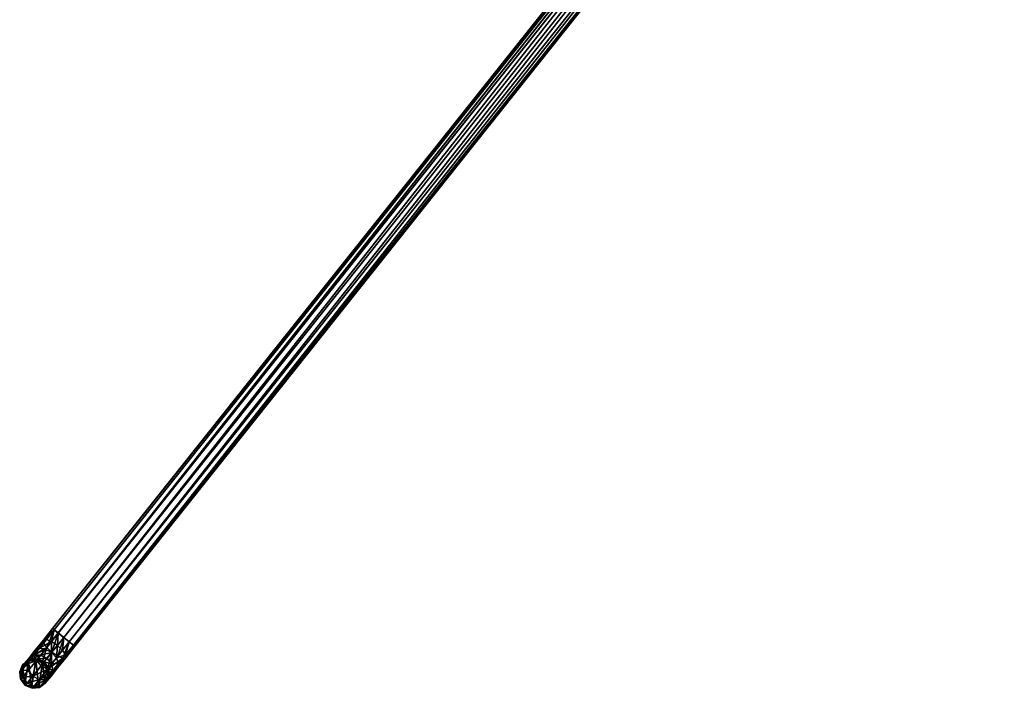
# Model space of a CAD drawing. Header units: millimetres. Extents: x 28 to 403, y -1162 to 452.
# Tile 1 of 44: x 100 to 204, y -1119 to -1049. Entities that reach past the tile are written whole.
import ezdxf

# ---------------------------------------------------------------- set-up
doc = ezdxf.new("R2010")
doc.units = ezdxf.units.MM
doc.header["$LTSCALE"] = 25.4
doc.layers.get('0').update_dxf_attribs({"true_color": 0xff5454})

# ---------------------------------------------------------------- blocks, each defined once
blk = doc.blocks.new('VIPER-I-6641.STL')
at = {"color": 0}
mesh = blk.add_polyface(dxfattribs=at)
corners = [(103.43, -1112.93, 224.67), (201.88, -989.48, 223.84), (103.59, -1113.06, 223.92), (201.72, -989.35, 224.59)]
mesh.append_faces([[corners[k] for k in face] for face in [(0, 1, 2), (1, 0, 3)]], dxfattribs={"vtx0": -1, "color": 0})
mesh = blk.add_polyface(dxfattribs=at)
corners = [(201.88, -989.47, 225.34), (103.43, -1112.93, 224.67), (103.59, -1113.05, 225.42), (201.72, -989.35, 224.59)]
mesh.append_faces([[corners[k] for k in face] for face in [(0, 1, 2), (1, 0, 3)]], dxfattribs={"vtx0": -1, "color": 0})
mesh = blk.add_polyface(dxfattribs=at)
corners = [(104.01, -1113.39, 225.97), (201.88, -989.47, 225.34), (103.59, -1113.05, 225.42), (202.31, -989.82, 225.89)]
mesh.append_faces([[corners[k] for k in face] for face in [(0, 1, 2), (1, 0, 3)]], dxfattribs={"vtx0": -1, "color": 0})
mesh = blk.add_polyface(dxfattribs=at)
corners = [(201.88, -989.48, 223.84), (104.02, -1113.4, 223.38), (103.59, -1113.06, 223.92), (202.31, -989.82, 223.29)]
mesh.append_faces([[corners[k] for k in face] for face in [(0, 1, 2), (1, 0, 3)]], dxfattribs={"vtx0": -1, "color": 0})
mesh = blk.add_polyface(dxfattribs=at)
corners = [(104.6, -1113.86, 226.18), (202.31, -989.82, 225.89), (104.01, -1113.39, 225.97), (202.9, -990.28, 226.09)]
mesh.append_faces([[corners[k] for k in face] for face in [(0, 1, 2), (1, 0, 3)]], dxfattribs={"vtx0": -1, "color": 0})
mesh = blk.add_polyface(dxfattribs=at)
corners = [(202.31, -989.82, 223.29), (104.61, -1113.87, 223.18), (104.02, -1113.4, 223.38), (202.9, -990.29, 223.09)]
mesh.append_faces([[corners[k] for k in face] for face in [(0, 1, 2), (1, 0, 3)]], dxfattribs={"vtx0": -1, "color": 0})
mesh = blk.add_polyface(dxfattribs=at)
corners = [(105.19, -1114.33, 225.98), (202.9, -990.28, 226.09), (104.6, -1113.86, 226.18), (203.48, -990.75, 225.89)]
mesh.append_faces([[corners[k] for k in face] for face in [(0, 1, 2), (1, 0, 3)]], dxfattribs={"vtx0": -1, "color": 0})
mesh = blk.add_polyface(dxfattribs=at)
corners = [(202.9, -990.29, 223.09), (105.19, -1114.33, 223.38), (104.61, -1113.87, 223.18), (203.49, -990.75, 223.29)]
mesh.append_faces([[corners[k] for k in face] for face in [(0, 1, 2), (1, 0, 3)]], dxfattribs={"vtx0": -1, "color": 0})
mesh = blk.add_polyface(dxfattribs=at)
corners = [(105.62, -1114.67, 225.43), (203.48, -990.75, 225.89), (105.19, -1114.33, 225.98), (203.91, -991.09, 225.34)]
mesh.append_faces([[corners[k] for k in face] for face in [(0, 1, 2), (1, 0, 3)]], dxfattribs={"vtx0": -1, "color": 0})
mesh = blk.add_polyface(dxfattribs=at)
corners = [(203.49, -990.75, 223.29), (105.62, -1114.67, 223.93), (105.19, -1114.33, 223.38), (203.92, -991.1, 223.84)]
mesh.append_faces([[corners[k] for k in face] for face in [(0, 1, 2), (1, 0, 3)]], dxfattribs={"vtx0": -1, "color": 0})
mesh = blk.add_polyface(dxfattribs=at)
corners = [(204.07, -991.22, 224.6), (105.62, -1114.67, 225.43), (105.78, -1114.8, 224.68), (203.91, -991.09, 225.34)]
mesh.append_faces([[corners[k] for k in face] for face in [(0, 1, 2), (1, 0, 3)]], dxfattribs={"vtx0": -1, "color": 0})
mesh = blk.add_polyface(dxfattribs=at)
corners = [(105.62, -1114.67, 223.93), (204.07, -991.22, 224.6), (105.78, -1114.8, 224.68), (203.92, -991.1, 223.84)]
mesh.append_faces([[corners[k] for k in face] for face in [(0, 1, 2), (1, 0, 3)]], dxfattribs={"vtx0": -1, "color": 0})
mesh = blk.add_polyface(dxfattribs=at)
corners = [(102.47, -1114.14, 224.92), (103.59, -1113.06, 223.92), (102.48, -1114.45, 224.21), (103.43, -1112.93, 224.67)]
mesh.append_faces([[corners[k] for k in face] for face in [(0, 1, 2), (1, 0, 3)]], dxfattribs={"vtx0": -1, "color": 0})
mesh = blk.add_polyface(dxfattribs=at)
corners = [(102.77, -1114.08, 225.63), (103.43, -1112.93, 224.67), (102.47, -1114.14, 224.92), (103.59, -1113.05, 225.42)]
mesh.append_faces([[corners[k] for k in face] for face in [(0, 1, 2), (1, 0, 3)]], dxfattribs={"vtx0": -1, "color": 0})
mesh = blk.add_polyface(dxfattribs=at)
corners = [(103.59, -1113.06, 223.92), (102.81, -1114.92, 223.69), (102.48, -1114.45, 224.21), (104.02, -1113.4, 223.38)]
mesh.append_faces([[corners[k] for k in face] for face in [(0, 1, 2), (1, 0, 3)]], dxfattribs={"vtx0": -1, "color": 0})
mesh = blk.add_polyface(dxfattribs=at)
corners = [(103.3, -1114.29, 226.16), (103.59, -1113.05, 225.42), (102.77, -1114.08, 225.63), (104.01, -1113.39, 225.97)]
mesh.append_faces([[corners[k] for k in face] for face in [(0, 1, 2), (1, 0, 3)]], dxfattribs={"vtx0": -1, "color": 0})
mesh = blk.add_polyface(dxfattribs=at)
corners = [(101.6, -1115.23, 225.63), (102.48, -1114.45, 224.21), (101.48, -1115.7, 225.02), (102.47, -1114.14, 224.92)]
mesh.append_faces([[corners[k] for k in face] for face in [(0, 1, 2), (1, 0, 3)]], dxfattribs={"vtx0": -1, "color": 0})
mesh = blk.add_polyface(dxfattribs=at)
corners = [(101.6, -1115.23, 225.63), (102.77, -1114.08, 225.63), (102.47, -1114.14, 224.92), (102.03, -1115.01, 226.24)]
mesh.append_faces([[corners[k] for k in face] for face in [(0, 1, 2), (1, 0, 3)]], dxfattribs={"vtx0": -1, "color": 0})
mesh = blk.add_polyface(dxfattribs=at)
corners = [(102.03, -1115.01, 226.24), (103.3, -1114.29, 226.16), (102.77, -1114.08, 225.63), (102.66, -1115.1, 226.68)]
mesh.append_faces([[corners[k] for k in face] for face in [(0, 1, 2), (1, 0, 3)]], dxfattribs={"vtx0": -1, "color": 0})
mesh = blk.add_polyface(dxfattribs=at)
corners = [(104.02, -1113.4, 223.38), (103.36, -1115.44, 223.5), (102.81, -1114.92, 223.69), (104.61, -1113.87, 223.18)]
mesh.append_faces([[corners[k] for k in face] for face in [(0, 1, 2), (1, 0, 3)]], dxfattribs={"vtx0": -1, "color": 0})
mesh = blk.add_polyface(dxfattribs=at)
corners = [(103.93, -1114.71, 226.35), (104.01, -1113.39, 225.97), (103.3, -1114.29, 226.16), (104.6, -1113.86, 226.18)]
mesh.append_faces([[corners[k] for k in face] for face in [(0, 1, 2), (1, 0, 3)]], dxfattribs={"vtx0": -1, "color": 0})
mesh = blk.add_polyface(dxfattribs=at)
corners = [(104.61, -1113.87, 223.18), (103.98, -1115.86, 223.69), (103.36, -1115.44, 223.5), (105.19, -1114.33, 223.38)]
mesh.append_faces([[corners[k] for k in face] for face in [(0, 1, 2), (1, 0, 3)]], dxfattribs={"vtx0": -1, "color": 0})
mesh = blk.add_polyface(dxfattribs=at)
corners = [(104.48, -1115.22, 226.16), (104.6, -1113.86, 226.18), (103.93, -1114.71, 226.35), (105.19, -1114.33, 225.98)]
mesh.append_faces([[corners[k] for k in face] for face in [(0, 1, 2), (1, 0, 3)]], dxfattribs={"vtx0": -1, "color": 0})
mesh = blk.add_polyface(dxfattribs=at)
corners = [(100.91, -1116.09, 226.74), (102.03, -1115.01, 226.24), (101.6, -1115.23, 225.63), (101.44, -1115.74, 227.18)]
mesh.append_faces([[corners[k] for k in face] for face in [(0, 1, 2), (1, 0, 3)]], dxfattribs={"vtx0": -1, "color": 0})
mesh = blk.add_polyface(dxfattribs=at)
corners = [(101.44, -1115.74, 227.18), (102.66, -1115.1, 226.68), (102.03, -1115.01, 226.24), (102.15, -1115.73, 227.5)]
mesh.append_faces([[corners[k] for k in face] for face in [(0, 1, 2), (1, 0, 3)]], dxfattribs={"vtx0": -1, "color": 0})
mesh = blk.add_polyface(dxfattribs=at)
corners = [(101.48, -1115.7, 225.02), (102.81, -1114.92, 223.69), (101.71, -1116.3, 224.58), (102.48, -1114.45, 224.21)]
mesh.append_faces([[corners[k] for k in face] for face in [(0, 1, 2), (1, 0, 3)]], dxfattribs={"vtx0": -1, "color": 0})
mesh = blk.add_polyface(dxfattribs=at)
corners = [(102.81, -1114.92, 223.69), (102.23, -1116.86, 224.42), (101.71, -1116.3, 224.58), (103.36, -1115.44, 223.5)]
mesh.append_faces([[corners[k] for k in face] for face in [(0, 1, 2), (1, 0, 3)]], dxfattribs={"vtx0": -1, "color": 0})
mesh = blk.add_polyface(dxfattribs=at)
corners = [(102.15, -1115.73, 227.5), (103.32, -1115.47, 226.85), (102.66, -1115.1, 226.68), (102.83, -1116.07, 227.62)]
mesh.append_faces([[corners[k] for k in face] for face in [(0, 1, 2), (1, 0, 3)]], dxfattribs={"vtx0": -1, "color": 0})
mesh = blk.add_polyface(dxfattribs=at)
corners = [(103.32, -1115.47, 226.85), (103.3, -1114.29, 226.16), (102.66, -1115.1, 226.68), (103.93, -1114.71, 226.35)]
mesh.append_faces([[corners[k] for k in face] for face in [(0, 1, 2), (1, 0, 3)]], dxfattribs={"vtx0": -1, "color": 0})
mesh = blk.add_polyface(dxfattribs=at)
corners = [(103.83, -1116.03, 226.69), (103.93, -1114.71, 226.35), (103.32, -1115.47, 226.85), (104.48, -1115.22, 226.16)]
mesh.append_faces([[corners[k] for k in face] for face in [(0, 1, 2), (1, 0, 3)]], dxfattribs={"vtx0": -1, "color": 0})
mesh = blk.add_polyface(dxfattribs=at)
corners = [(105.19, -1114.33, 223.38), (104.52, -1116.06, 224.21), (103.98, -1115.86, 223.69), (105.62, -1114.67, 223.93)]
mesh.append_faces([[corners[k] for k in face] for face in [(0, 1, 2), (1, 0, 3)]], dxfattribs={"vtx0": -1, "color": 0})
mesh = blk.add_polyface(dxfattribs=at)
corners = [(104.8, -1115.7, 225.64), (105.19, -1114.33, 225.98), (104.48, -1115.22, 226.16), (105.62, -1114.67, 225.43)]
mesh.append_faces([[corners[k] for k in face] for face in [(0, 1, 2), (1, 0, 3)]], dxfattribs={"vtx0": -1, "color": 0})
mesh = blk.add_polyface(dxfattribs=at)
corners = [(105.62, -1114.67, 223.93), (104.82, -1116.01, 224.93), (104.52, -1116.06, 224.21), (105.78, -1114.8, 224.68)]
mesh.append_faces([[corners[k] for k in face] for face in [(0, 1, 2), (1, 0, 3)]], dxfattribs={"vtx0": -1, "color": 0})
mesh = blk.add_polyface(dxfattribs=at)
corners = [(105.78, -1114.8, 224.68), (104.8, -1115.7, 225.64), (104.82, -1116.01, 224.93), (105.62, -1114.67, 225.43)]
mesh.append_faces([[corners[k] for k in face] for face in [(0, 1, 2), (1, 0, 3)]], dxfattribs={"vtx0": -1, "color": 0})
mesh = blk.add_polyface(dxfattribs=at)
corners = [(100.03, -1118.26, 255.08), (100.26, -1116.77, 255.07), (99.95, -1117.49, 255.07), (100.5, -1118.88, 255.08), (100.88, -1116.31, 255.07), (101.21, -1119.19, 255.08), (101.65, -1116.22, 255.07), (101.98, -1119.1, 255.08), (102.36, -1116.53, 255.08), (102.6, -1118.64, 255.08), (102.83, -1117.16, 255.08), (102.91, -1117.93, 255.08)]
mesh.append_faces([[corners[k] for k in face] for face in [(0, 1, 2), (10, 9, 11)]], dxfattribs={"vtx0": -1, "color": 0})
mesh.append_faces([[corners[k] for k in face] for face in [(1, 3, 4), (4, 5, 6), (6, 7, 8), (8, 9, 10)]], dxfattribs={"vtx0": -1, "vtx1": -1, "color": 0})
mesh.append_faces([[corners[k] for k in face] for face in [(1, 0, 3), (4, 3, 5), (6, 5, 7), (8, 7, 9)]], dxfattribs={"vtx0": -1, "vtx2": -1, "color": 0})
mesh = blk.add_polyface(dxfattribs=at)
corners = [(100.46, -1116.64, 228.13), (100.69, -1116.69, 226.3), (100.18, -1117.33, 227.9), (100.91, -1116.09, 226.74)]
mesh.append_faces([[corners[k] for k in face] for face in [(0, 1, 2), (1, 0, 3)]], dxfattribs={"vtx0": -1, "color": 0})
mesh = blk.add_polyface(dxfattribs=at)
corners = [(100.31, -1116.83, 229.68), (101.06, -1116.21, 228.36), (100.46, -1116.64, 228.13), (100.93, -1116.37, 229.68)]
mesh.append_faces([[corners[k] for k in face] for face in [(0, 1, 2), (1, 0, 3)]], dxfattribs={"vtx0": -1, "color": 0})
mesh = blk.add_polyface(dxfattribs=at)
corners = [(100.46, -1116.64, 228.13), (101.44, -1115.74, 227.18), (100.91, -1116.09, 226.74), (101.06, -1116.21, 228.36)]
mesh.append_faces([[corners[k] for k in face] for face in [(0, 1, 2), (1, 0, 3)]], dxfattribs={"vtx0": -1, "color": 0})
mesh = blk.add_polyface(dxfattribs=at)
corners = [(100.91, -1116.09, 226.74), (101.48, -1115.7, 225.02), (100.69, -1116.69, 226.3), (101.6, -1115.23, 225.63)]
mesh.append_faces([[corners[k] for k in face] for face in [(0, 1, 2), (1, 0, 3)]], dxfattribs={"vtx0": -1, "color": 0})
mesh = blk.add_polyface(dxfattribs=at)
corners = [(100.69, -1116.69, 226.3), (101.71, -1116.3, 224.58), (100.84, -1117.38, 225.98), (101.48, -1115.7, 225.02)]
mesh.append_faces([[corners[k] for k in face] for face in [(0, 1, 2), (1, 0, 3)]], dxfattribs={"vtx0": -1, "color": 0})
mesh = blk.add_polyface(dxfattribs=at)
corners = [(100.88, -1116.31, 255.07), (101.7, -1116.28, 229.68), (100.93, -1116.37, 229.68), (101.65, -1116.22, 255.07)]
mesh.append_faces([[corners[k] for k in face] for face in [(0, 1, 2), (1, 0, 3)]], dxfattribs={"vtx0": -1, "color": 0})
mesh = blk.add_polyface(dxfattribs=at)
corners = [(100.93, -1116.37, 229.68), (101.82, -1116.14, 228.53), (101.06, -1116.21, 228.36), (101.7, -1116.28, 229.68)]
mesh.append_faces([[corners[k] for k in face] for face in [(0, 1, 2), (1, 0, 3)]], dxfattribs={"vtx0": -1, "color": 0})
mesh = blk.add_polyface(dxfattribs=at)
corners = [(101.06, -1116.21, 228.36), (102.15, -1115.73, 227.5), (101.44, -1115.74, 227.18), (101.82, -1116.14, 228.53)]
mesh.append_faces([[corners[k] for k in face] for face in [(0, 1, 2), (1, 0, 3)]], dxfattribs={"vtx0": -1, "color": 0})
mesh = blk.add_polyface(dxfattribs=at)
corners = [(101.65, -1116.22, 255.07), (102.41, -1116.59, 229.68), (101.7, -1116.28, 229.68), (102.36, -1116.53, 255.08)]
mesh.append_faces([[corners[k] for k in face] for face in [(0, 1, 2), (1, 0, 3)]], dxfattribs={"vtx0": -1, "color": 0})
mesh = blk.add_polyface(dxfattribs=at)
corners = [(101.7, -1116.28, 229.68), (102.52, -1116.46, 228.6), (101.82, -1116.14, 228.53), (102.41, -1116.59, 229.68)]
mesh.append_faces([[corners[k] for k in face] for face in [(0, 1, 2), (1, 0, 3)]], dxfattribs={"vtx0": -1, "color": 0})
mesh = blk.add_polyface(dxfattribs=at)
corners = [(101.82, -1116.14, 228.53), (102.83, -1116.07, 227.62), (102.15, -1115.73, 227.5), (102.52, -1116.46, 228.6)]
mesh.append_faces([[corners[k] for k in face] for face in [(0, 1, 2), (1, 0, 3)]], dxfattribs={"vtx0": -1, "color": 0})
mesh = blk.add_polyface(dxfattribs=at)
corners = [(103.36, -1115.44, 223.5), (102.89, -1117.23, 224.59), (102.23, -1116.86, 224.42), (103.98, -1115.86, 223.69)]
mesh.append_faces([[corners[k] for k in face] for face in [(0, 1, 2), (1, 0, 3)]], dxfattribs={"vtx0": -1, "color": 0})
mesh = blk.add_polyface(dxfattribs=at)
corners = [(103.32, -1116.67, 227.51), (102.52, -1116.46, 228.6), (102.99, -1117.08, 228.54), (102.83, -1116.07, 227.62)]
mesh.append_faces([[corners[k] for k in face] for face in [(0, 1, 2), (1, 0, 3)]], dxfattribs={"vtx0": -1, "color": 0})
mesh = blk.add_polyface(dxfattribs=at)
corners = [(103.32, -1116.67, 227.51), (103.32, -1115.47, 226.85), (102.83, -1116.07, 227.62), (103.83, -1116.03, 226.69)]
mesh.append_faces([[corners[k] for k in face] for face in [(0, 1, 2), (1, 0, 3)]], dxfattribs={"vtx0": -1, "color": 0})
mesh = blk.add_polyface(dxfattribs=at)
corners = [(104.52, -1116.06, 224.21), (102.89, -1117.23, 224.59), (103.98, -1115.86, 223.69), (103.52, -1117.32, 225.03)]
mesh.append_faces([[corners[k] for k in face] for face in [(0, 1, 2), (1, 0, 3)]], dxfattribs={"vtx0": -1, "color": 0})
mesh = blk.add_polyface(dxfattribs=at)
corners = [(104.06, -1116.62, 226.24), (103.32, -1116.67, 227.51), (103.47, -1117.36, 227.18), (103.83, -1116.03, 226.69)]
mesh.append_faces([[corners[k] for k in face] for face in [(0, 1, 2), (1, 0, 3)]], dxfattribs={"vtx0": -1, "color": 0})
mesh = blk.add_polyface(dxfattribs=at)
corners = [(104.82, -1116.01, 224.93), (103.52, -1117.32, 225.03), (104.52, -1116.06, 224.21), (103.95, -1117.1, 225.64)]
mesh.append_faces([[corners[k] for k in face] for face in [(0, 1, 2), (1, 0, 3)]], dxfattribs={"vtx0": -1, "color": 0})
mesh = blk.add_polyface(dxfattribs=at)
corners = [(104.8, -1115.7, 225.64), (103.83, -1116.03, 226.69), (104.06, -1116.62, 226.24), (104.48, -1115.22, 226.16)]
mesh.append_faces([[corners[k] for k in face] for face in [(0, 1, 2), (1, 0, 3)]], dxfattribs={"vtx0": -1, "color": 0})
mesh = blk.add_polyface(dxfattribs=at)
corners = [(104.82, -1116.01, 224.93), (104.06, -1116.62, 226.24), (103.95, -1117.1, 225.64), (104.8, -1115.7, 225.64)]
mesh.append_faces([[corners[k] for k in face] for face in [(0, 1, 2), (1, 0, 3)]], dxfattribs={"vtx0": -1, "color": 0})
mesh = blk.add_polyface(dxfattribs=at)
corners = [(99.95, -1117.49, 255.07), (100.31, -1116.83, 229.68), (100, -1117.54, 229.68), (100.26, -1116.77, 255.07)]
mesh.append_faces([[corners[k] for k in face] for face in [(0, 1, 2), (1, 0, 3)]], dxfattribs={"vtx0": -1, "color": 0})
mesh = blk.add_polyface(dxfattribs=at)
corners = [(100.31, -1116.83, 229.68), (100.18, -1117.33, 227.9), (100, -1117.54, 229.68), (100.46, -1116.64, 228.13)]
mesh.append_faces([[corners[k] for k in face] for face in [(0, 1, 2), (1, 0, 3)]], dxfattribs={"vtx0": -1, "color": 0})
mesh = blk.add_polyface(dxfattribs=at)
corners = [(100.18, -1117.33, 227.9), (100.84, -1117.38, 225.98), (100.28, -1118.08, 227.73), (100.69, -1116.69, 226.3)]
mesh.append_faces([[corners[k] for k in face] for face in [(0, 1, 2), (1, 0, 3)]], dxfattribs={"vtx0": -1, "color": 0})
mesh = blk.add_polyface(dxfattribs=at)
corners = [(100.26, -1116.77, 255.07), (100.93, -1116.37, 229.68), (100.31, -1116.83, 229.68), (100.88, -1116.31, 255.07)]
mesh.append_faces([[corners[k] for k in face] for face in [(0, 1, 2), (1, 0, 3)]], dxfattribs={"vtx0": -1, "color": 0})
mesh = blk.add_polyface(dxfattribs=at)
corners = [(101.71, -1116.3, 224.58), (101.33, -1117.98, 225.86), (100.84, -1117.38, 225.98), (102.23, -1116.86, 224.42)]
mesh.append_faces([[corners[k] for k in face] for face in [(0, 1, 2), (1, 0, 3)]], dxfattribs={"vtx0": -1, "color": 0})
mesh = blk.add_polyface(dxfattribs=at)
corners = [(102.89, -1117.23, 224.59), (101.33, -1117.98, 225.86), (102.23, -1116.86, 224.42), (102.02, -1118.32, 225.98)]
mesh.append_faces([[corners[k] for k in face] for face in [(0, 1, 2), (1, 0, 3)]], dxfattribs={"vtx0": -1, "color": 0})
mesh = blk.add_polyface(dxfattribs=at)
corners = [(103.52, -1117.32, 225.03), (102.02, -1118.32, 225.98), (102.89, -1117.23, 224.59), (102.72, -1118.31, 226.3)]
mesh.append_faces([[corners[k] for k in face] for face in [(0, 1, 2), (1, 0, 3)]], dxfattribs={"vtx0": -1, "color": 0})
mesh = blk.add_polyface(dxfattribs=at)
corners = [(102.41, -1116.59, 229.68), (102.83, -1117.16, 255.08), (102.88, -1117.22, 229.68), (102.36, -1116.53, 255.08)]
mesh.append_faces([[corners[k] for k in face] for face in [(0, 1, 2), (1, 0, 3)]], dxfattribs={"vtx0": -1, "color": 0})
mesh = blk.add_polyface(dxfattribs=at)
corners = [(102.99, -1117.08, 228.54), (102.41, -1116.59, 229.68), (102.88, -1117.22, 229.68), (102.52, -1116.46, 228.6)]
mesh.append_faces([[corners[k] for k in face] for face in [(0, 1, 2), (1, 0, 3)]], dxfattribs={"vtx0": -1, "color": 0})
mesh = blk.add_polyface(dxfattribs=at)
corners = [(103.95, -1117.1, 225.64), (102.72, -1118.31, 226.3), (103.52, -1117.32, 225.03), (103.26, -1117.96, 226.74)]
mesh.append_faces([[corners[k] for k in face] for face in [(0, 1, 2), (1, 0, 3)]], dxfattribs={"vtx0": -1, "color": 0})
mesh = blk.add_polyface(dxfattribs=at)
corners = [(102.88, -1117.22, 229.68), (102.91, -1117.93, 255.08), (102.96, -1117.99, 229.68), (102.83, -1117.16, 255.08)]
mesh.append_faces([[corners[k] for k in face] for face in [(0, 1, 2), (1, 0, 3)]], dxfattribs={"vtx0": -1, "color": 0})
mesh = blk.add_polyface(dxfattribs=at)
corners = [(103.1, -1117.83, 228.37), (102.88, -1117.22, 229.68), (102.96, -1117.99, 229.68), (102.99, -1117.08, 228.54)]
mesh.append_faces([[corners[k] for k in face] for face in [(0, 1, 2), (1, 0, 3)]], dxfattribs={"vtx0": -1, "color": 0})
mesh = blk.add_polyface(dxfattribs=at)
corners = [(103.47, -1117.36, 227.18), (102.99, -1117.08, 228.54), (103.1, -1117.83, 228.37), (103.32, -1116.67, 227.51)]
mesh.append_faces([[corners[k] for k in face] for face in [(0, 1, 2), (1, 0, 3)]], dxfattribs={"vtx0": -1, "color": 0})
mesh = blk.add_polyface(dxfattribs=at)
corners = [(103.95, -1117.1, 225.64), (103.47, -1117.36, 227.18), (103.26, -1117.96, 226.74), (104.06, -1116.62, 226.24)]
mesh.append_faces([[corners[k] for k in face] for face in [(0, 1, 2), (1, 0, 3)]], dxfattribs={"vtx0": -1, "color": 0})
mesh = blk.add_polyface(dxfattribs=at)
corners = [(100.03, -1118.26, 255.08), (100, -1117.54, 229.68), (100.09, -1118.32, 229.68), (99.95, -1117.49, 255.07)]
mesh.append_faces([[corners[k] for k in face] for face in [(0, 1, 2), (1, 0, 3)]], dxfattribs={"vtx0": -1, "color": 0})
mesh = blk.add_polyface(dxfattribs=at)
corners = [(100, -1117.54, 229.68), (100.28, -1118.08, 227.73), (100.09, -1118.32, 229.68), (100.18, -1117.33, 227.9)]
mesh.append_faces([[corners[k] for k in face] for face in [(0, 1, 2), (1, 0, 3)]], dxfattribs={"vtx0": -1, "color": 0})
mesh = blk.add_polyface(dxfattribs=at)
corners = [(100.5, -1118.88, 255.08), (100.09, -1118.32, 229.68), (100.55, -1118.94, 229.68), (100.03, -1118.26, 255.08)]
mesh.append_faces([[corners[k] for k in face] for face in [(0, 1, 2), (1, 0, 3)]], dxfattribs={"vtx0": -1, "color": 0})
mesh = blk.add_polyface(dxfattribs=at)
corners = [(100.09, -1118.32, 229.68), (100.75, -1118.7, 227.67), (100.55, -1118.94, 229.68), (100.28, -1118.08, 227.73)]
mesh.append_faces([[corners[k] for k in face] for face in [(0, 1, 2), (1, 0, 3)]], dxfattribs={"vtx0": -1, "color": 0})
mesh = blk.add_polyface(dxfattribs=at)
corners = [(100.28, -1118.08, 227.73), (101.33, -1117.98, 225.86), (100.75, -1118.7, 227.67), (100.84, -1117.38, 225.98)]
mesh.append_faces([[corners[k] for k in face] for face in [(0, 1, 2), (1, 0, 3)]], dxfattribs={"vtx0": -1, "color": 0})
mesh = blk.add_polyface(dxfattribs=at)
corners = [(102.02, -1118.32, 225.98), (100.75, -1118.7, 227.67), (101.33, -1117.98, 225.86), (101.46, -1119.01, 227.74)]
mesh.append_faces([[corners[k] for k in face] for face in [(0, 1, 2), (1, 0, 3)]], dxfattribs={"vtx0": -1, "color": 0})
mesh = blk.add_polyface(dxfattribs=at)
corners = [(102.72, -1118.31, 226.3), (101.46, -1119.01, 227.74), (102.02, -1118.32, 225.98), (102.21, -1118.95, 227.91)]
mesh.append_faces([[corners[k] for k in face] for face in [(0, 1, 2), (1, 0, 3)]], dxfattribs={"vtx0": -1, "color": 0})
mesh = blk.add_polyface(dxfattribs=at)
corners = [(103.26, -1117.96, 226.74), (102.21, -1118.95, 227.91), (102.72, -1118.31, 226.3), (102.81, -1118.51, 228.14)]
mesh.append_faces([[corners[k] for k in face] for face in [(0, 1, 2), (1, 0, 3)]], dxfattribs={"vtx0": -1, "color": 0})
mesh = blk.add_polyface(dxfattribs=at)
corners = [(102.96, -1117.99, 229.68), (102.6, -1118.64, 255.08), (102.65, -1118.7, 229.68), (102.91, -1117.93, 255.08)]
mesh.append_faces([[corners[k] for k in face] for face in [(0, 1, 2), (1, 0, 3)]], dxfattribs={"vtx0": -1, "color": 0})
mesh = blk.add_polyface(dxfattribs=at)
corners = [(102.81, -1118.51, 228.14), (102.96, -1117.99, 229.68), (102.65, -1118.7, 229.68), (103.1, -1117.83, 228.37)]
mesh.append_faces([[corners[k] for k in face] for face in [(0, 1, 2), (1, 0, 3)]], dxfattribs={"vtx0": -1, "color": 0})
mesh = blk.add_polyface(dxfattribs=at)
corners = [(103.26, -1117.96, 226.74), (103.1, -1117.83, 228.37), (102.81, -1118.51, 228.14), (103.47, -1117.36, 227.18)]
mesh.append_faces([[corners[k] for k in face] for face in [(0, 1, 2), (1, 0, 3)]], dxfattribs={"vtx0": -1, "color": 0})
mesh = blk.add_polyface(dxfattribs=at)
corners = [(101.26, -1119.25, 229.68), (100.5, -1118.88, 255.08), (100.55, -1118.94, 229.68), (101.21, -1119.19, 255.08)]
mesh.append_faces([[corners[k] for k in face] for face in [(0, 1, 2), (1, 0, 3)]], dxfattribs={"vtx0": -1, "color": 0})
mesh = blk.add_polyface(dxfattribs=at)
corners = [(101.46, -1119.01, 227.74), (100.55, -1118.94, 229.68), (100.75, -1118.7, 227.67), (101.26, -1119.25, 229.68)]
mesh.append_faces([[corners[k] for k in face] for face in [(0, 1, 2), (1, 0, 3)]], dxfattribs={"vtx0": -1, "color": 0})
mesh = blk.add_polyface(dxfattribs=at)
corners = [(102.03, -1119.16, 229.68), (101.21, -1119.19, 255.08), (101.26, -1119.25, 229.68), (101.98, -1119.1, 255.08)]
mesh.append_faces([[corners[k] for k in face] for face in [(0, 1, 2), (1, 0, 3)]], dxfattribs={"vtx0": -1, "color": 0})
mesh = blk.add_polyface(dxfattribs=at)
corners = [(102.21, -1118.95, 227.91), (101.26, -1119.25, 229.68), (101.46, -1119.01, 227.74), (102.03, -1119.16, 229.68)]
mesh.append_faces([[corners[k] for k in face] for face in [(0, 1, 2), (1, 0, 3)]], dxfattribs={"vtx0": -1, "color": 0})
mesh = blk.add_polyface(dxfattribs=at)
corners = [(102.65, -1118.7, 229.68), (101.98, -1119.1, 255.08), (102.03, -1119.16, 229.68), (102.6, -1118.64, 255.08)]
mesh.append_faces([[corners[k] for k in face] for face in [(0, 1, 2), (1, 0, 3)]], dxfattribs={"vtx0": -1, "color": 0})
mesh = blk.add_polyface(dxfattribs=at)
corners = [(102.81, -1118.51, 228.14), (102.03, -1119.16, 229.68), (102.21, -1118.95, 227.91), (102.65, -1118.7, 229.68)]
mesh.append_faces([[corners[k] for k in face] for face in [(0, 1, 2), (1, 0, 3)]], dxfattribs={"vtx0": -1, "color": 0})
blk = doc.blocks.new('Grupuj#2')
at = {"color": 250, "true_color": 0x262626}
blk.add_blockref('VIPER-I-6641.STL', (-27.83, 1162.29, 0.78), dxfattribs=at)

msp = doc.modelspace()

# ---------------------------------------------------------------- block references
at = {"color": 0}
msp.add_blockref('Grupuj#2', (27.83, -1162.29, -0.78), dxfattribs=at)

doc.saveas('drawing.dxf')
